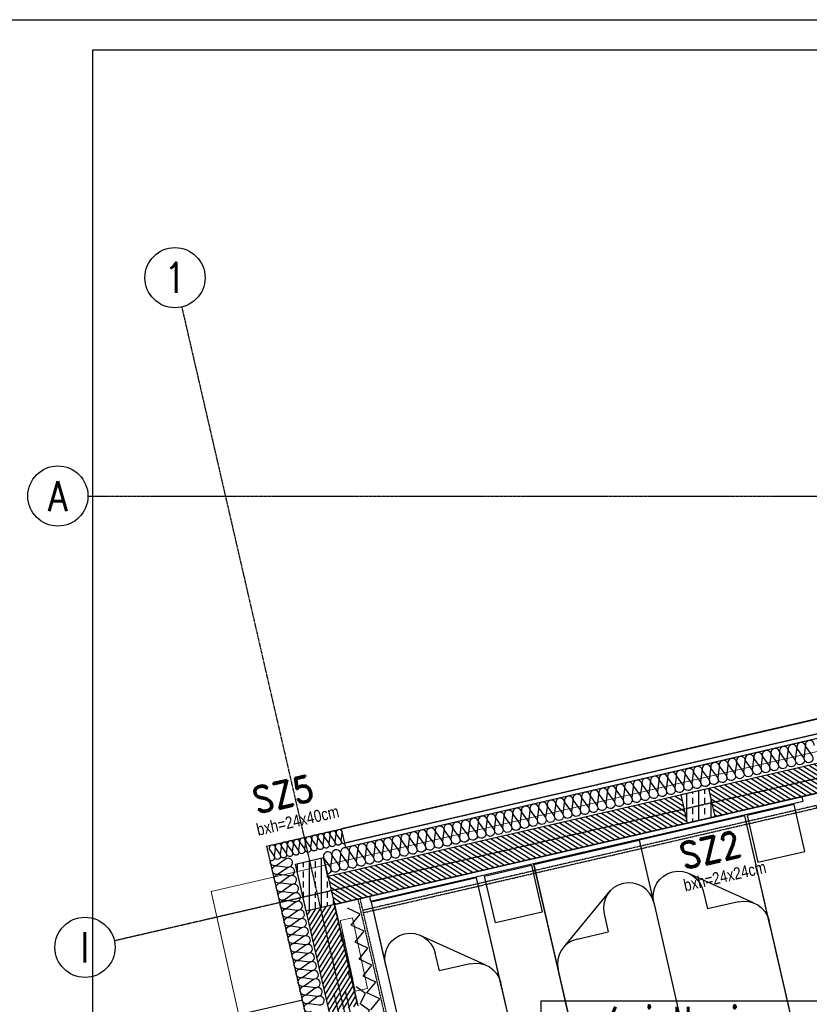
# Model space of a CAD drawing. Header units: millimetres. Extents: x 69081 to 158617, y -37521 to -9534.
# Tile 132 of 256: x 110661 to 111318, y -19071 to -18253. Entities that reach past the tile are written whole.
import ezdxf
from ezdxf.enums import TextEntityAlignment as Align

# ---------------------------------------------------------------- set-up
doc = ezdxf.new("R2010")
doc.units = ezdxf.units.MM
for name, pattern in [('DO', [0.8, 0.6, -0.1, 0, -0.1]), ('DP', [0.5, 0.3, -0.2]), ('KRESKOWA-SREDNIA', [0.2, 0.12, -0.08])]:
    doc.linetypes.add(name, pattern=pattern)
for name, color, linetype in [('0_oświetlenie', 7, 'Continuous'), ('A-----SZ', 8, 'Continuous'), ('A-BUD-MA-MATERIALY', 8, 'Continuous'), ('A-MEB', 8, 'Continuous'), ('A-OSI', 8, 'DO'), ('A-SCI', 7, 'Continuous'), ('BA_okp', 2, 'Continuous'), ('BA_TXG', 3, 'Continuous'), ('BI_sym', 7, 'Continuous'), ('BI_szr', 8, 'Continuous'), ('JS_OLKA KONSTR', 231, 'Continuous'), ('JS_PODCIĄGI', 1, 'DP'), ('Nadproża', 5, 'DO'), ('ramka', 1, 'Continuous'), ('słupy', 1, 'Continuous')]:
    doc.layers.add(name, color=color, linetype=linetype)
doc.layers.add('IS_Grzejnik', color=15, linetype='Continuous', lineweight=5)
doc.layers.add('OPIS', color=7, linetype='Continuous', lineweight=25)
doc.styles.add('BIKTBG', font='romand.shx', dxfattribs={"width": 0.9})
doc.styles.add('ROMANS', font='romans.shx', dxfattribs={"height": 1})
doc.styles.add('WYM--ROMANSSHX-08', font='ROMANS.SHX', dxfattribs={"width": 0.8})

# ---------------------------------------------------------------- blocks, each defined once
blk = doc.blocks.new('A$C19277BFE')
at = {"layer": 'A-MEB', "linetype": 'Continuous'}
for p, q in [((53.01, 90), (200, 90)), ((200, 90), (200, 0)), ((72.04, 9.16), (35.57, 56.81)), ((200, 0), (89.48, 0))]:
    blk.add_line(p, q, dxfattribs=at)
at = {"layer": 'A-MEB'}
for p in [(53.01, 47.65), (68.3, 21.18)]:
    blk.add_line(p, (68.3, 47.65), dxfattribs=at)
at = {"layer": 'A-MEB', "linetype": 'Continuous'}
blk.add_lwpolyline([(94.24, 0), (0, 0), (0, 90), (56.12, 90)], dxfattribs=at)
for centre, start in [((53.01, 68.82), 90), ((89.48, 21.18), 180)]:
    blk.add_arc(centre, 21.18, start, 270, dxfattribs=at)
blk = doc.blocks.new('enr')
blk.add_circle((0, 0), 0.5)
at = {"style": 'ROMANS', "width": 0.85}
blk.add_attdef('NR', text='', height=0.5, dxfattribs=at).set_placement((0, 0), align=Align.MIDDLE_CENTER)
blk = doc.blocks.new('osie')
at = {"layer": 'A-OSI'}
for p, q in [((16711.32, -41330.41), (17353.6, -44112.43)), ((16655.23, -41856.71), (18557.21, -41417.61)), ((16633.35, -41487.43), (20818.3, -41487.43))]:
    blk.add_line(p, q, dxfattribs=at)
at = {"layer": 'BI_sym', "xscale": 50, "yscale": 50, "zscale": 50}
for p, values in [((16705.69, -41306.05), {'NR': '1'}), ((16608.35, -41487.43), {'NR': 'A'}), ((16630.87, -41862.34), {'NR': 'I'})]:
    blk.add_blockref('enr', p, dxfattribs=at).add_auto_attribs(values)
blk = doc.blocks.new('A$C04435ce7')
at = {"layer": 'BI_szr'}
h = blk.add_hatch(dxfattribs=at)
h.set_pattern_fill('BIK_ZELBET', color=256, scale=5, angle=45, style=0)
h.set_pattern_definition([(90, (545.84, 2417.105), (-10, 2e-15), []), (90, (550.84, 2422.105), (-10, 2e-15), [5, -3.5])])
h.paths.add_polyline_path([(532.01, 2394.73), (555.39, 2400.13), (550, 2423.51), (526.61, 2418.11)])
h = blk.add_hatch(dxfattribs=at)
h.set_pattern_fill('BIK_ZELBET', color=256, scale=5, angle=45, style=0)
h.set_pattern_definition([(90, (232.005, 2356.122), (-10, 2e-15), []), (90, (237.005, 2361.122), (-10, 2e-15), [5, -3.5])])
h.paths.add_polyline_path([(206.34, 2360.59), (229.73, 2365.99), (238.72, 2327.02), (215.34, 2321.62)])
at = {"layer": 'Nadproża', "ltscale": 0.75}
for p, q in [((272.2, 2107.4), (238.46, 2253.56)), ((281.54, 2109.56), (247.79, 2255.71))]:
    blk.add_line(p, q, dxfattribs=at)
at = {"layer": 'słupy', "color": 4}
blk.add_lwpolyline([(532.01, 2394.73), (555.39, 2400.13), (550, 2423.51), (526.61, 2418.11)], close=True, dxfattribs=at)
blk.add_lwpolyline([(206.34, 2360.59), (229.73, 2365.99), (238.72, 2327.02), (215.34, 2321.62), (206.34, 2360.59)], dxfattribs=at)
at = {"layer": 'BA_TXG', "style": 'BIKTBG', "width": 0.9}
for s, p in [('SZ5', (198.5, 2407.95)), ('SZ2', (553.56, 2361.7))]:
    blk.add_text(s, height=22, rotation=13, dxfattribs=at).set_placement(p, align=Align.CENTER)
at = {"layer": 'OPIS', "char_height": 10, "width": 174.3659, "attachment_point": 3, "rotation": 13, "style": 'WYM--ROMANSSHX-08'}
for s, insert in [('{\\fArial|b0|i0|c238|p34;bxh=24x40cm}', (241.13, 2409.6)), ('{\\fArial|b0|i0|c238|p34;bxh=24x24cm}', (596.19, 2363.35))]:
    blk.add_mtext(s, dxfattribs=dict(at, insert=insert))
blk = doc.blocks.new('grzejniki pietro 2')
at = {"layer": 'A-SCI'}
blk.add_line((16865.92, -41198.28, 289.1), (16889.3, -41192.89, 289.1), dxfattribs=at)
at = {"layer": 'IS_Grzejnik', "extrusion": (0, 0, -1), "elevation": -289.1}
blk.add_lwpolyline([(-16920.17, -41323.19), (-16907.69, -41264.5), (-16917.96, -41262.31), (-16930.44, -41321)], close=True, dxfattribs=at)
at = {"layer": 'IS_Grzejnik', "elevation": 289.1}
for points in [[(16911.75, -41283.57), (16911.05, -41280.31), (16909.68, -41280.6), (16909.2, -41278.32), (16910.57, -41278.03), (16909.88, -41274.77), (16908.9, -41274.98), (16909.38, -41277.26), (16908.01, -41277.55), (16908.91, -41281.79), (16910.28, -41281.5), (16910.77, -41283.78)], [(16917.98, -41312.92), (16917.29, -41309.66), (16915.92, -41309.95), (16915.44, -41307.66), (16916.81, -41307.37), (16916.11, -41304.11), (16915.14, -41304.32), (16915.62, -41306.6), (16914.25, -41306.89), (16915.15, -41311.13), (16916.52, -41310.84), (16917.01, -41313.12)]]:
    blk.add_lwpolyline(points, close=True, dxfattribs=at)
blk = doc.blocks.new('*U2991')
for points in [[(0, 0), (0, 837), (900, 837), (900, 0)], [(30, 5), (30, 832), (895, 832), (895, 5)]]:
    blk.add_lwpolyline(points, close=True)

msp = doc.modelspace()

# ---------------------------------------------------------------- hatches: boundary and pattern name
at = {"layer": 'A-----SZ'}
h = msp.add_hatch(dxfattribs=at)
h.set_pattern_fill('ANSI31', color=256, angle=282.941373)
h.set_pattern_definition([(327.941373, (124591.9183, 14603.7745), (1.6852479, 2.6908297), [])])
h.paths.add_polyline_path([(111565.8699, -18814.8439), (111571.2448, -18838.2342), (111239.4718, -18914.8301), (111234.0969, -18891.4397)])
h = msp.add_hatch(dxfattribs=at)
h.set_pattern_fill('ANSI31', color=256, angle=282.941373)
h.set_pattern_definition([(327.941373, (124275.248, 14530.6654), (1.6852479, 2.6908297), [])])
h.paths.add_polyline_path([(111210.724, -18896.8358), (111216.0989, -18920.2262), (110922.7297, -18987.9557), (110917.3548, -18964.5654)])
h = msp.add_hatch(dxfattribs=at)
h.set_pattern_fill('ANSI31', color=256, angle=13.0000002)
h.set_pattern_definition([(58, (77490.6076, -6101.763), (-2.6925527, 1.68249366), [])])
h.paths.add_polyline_path([(110899.4286, -18993.3352), (110922.8135, -18987.9364), (110942.2465, -19072.1099), (110918.8616, -19077.5087)])

# ---------------------------------------------------------------- linework, layer by layer
at = {"layer": '0_oświetlenie', "color": 7, "lineweight": 5, "elevation": 1}
msp.add_lwpolyline([(111353.9326, -21359.284), (114660.1136, -21359.284), (114644.1136, -18638.284), (113105.1136, -18638.284), (113105.1136, -19854.284), (112602.3789, -19854.284), (112319.9319, -18630.8715), (110820.3763, -18977.0712), (111353.9326, -21359.284)], dxfattribs=at)
at = {"layer": 'A-BUD-MA-MATERIALY'}
for points in [[(111321.596, -18855.8018, 1.47258809), (111314.9764, -18857.4659), (111319.9296, -18864.3458, -1.47258809), (111313.31, -18866.0099), (111314.441, -18857.4536, 1.47258809), (111307.8214, -18859.1177), (111312.7747, -18865.9977, -1.47258809), (111306.1551, -18867.6618), (111307.2861, -18859.1055, 1.47258809), (111300.6665, -18860.7696), (111305.6197, -18867.6495, -1.47258809), (111299.0001, -18869.3136), (111300.1311, -18860.7573, 1.47258809), (111293.5115, -18862.4214), (111298.4648, -18869.3014, -1.47258809), (111291.8452, -18870.9655), (111292.9762, -18862.4092, 1.47258809), (111286.3566, -18864.0733), (111291.3098, -18870.9532, -1.47258809), (111284.6902, -18872.6173), (111285.8212, -18864.061, 1.47258809), (111279.2016, -18865.7251), (111284.1549, -18872.6051, -1.47258809), (111277.5353, -18874.2692), (111278.6663, -18865.7129, 1.47258809), (111272.0467, -18867.377), (111276.9999, -18874.2569, -1.47258809), (111270.3803, -18875.921), (111271.5113, -18867.3647, 1.47258809), (111264.8917, -18869.0288), (111269.845, -18875.9088, -1.47258809), (111263.2254, -18877.5729), (111264.3564, -18869.0166, 1.47258809), (111257.7368, -18870.6807), (111262.69, -18877.5606, -1.47258809), (111256.0705, -18879.2247), (111257.2014, -18870.6684, 1.47258809), (111250.5818, -18872.3325), (111255.5351, -18879.2124, -1.47258809), (111248.9155, -18880.8766), (111250.0465, -18872.3203, 1.47258809), (111243.4269, -18873.9844), (111248.3801, -18880.8643, -1.47258809), (111241.7606, -18882.5284), (111242.8915, -18873.9721, 1.47258809), (111236.2719, -18875.6362), (111241.2252, -18882.5161, -1.47258809), (111234.6056, -18884.1803), (111235.7366, -18875.624, 1.47258809), (111229.117, -18877.2881), (111234.0702, -18884.168, -0.55167917), (111231.7416, -18889.9266)], [(111233.9533, -18888.6122, -0.75878438), (111227.4507, -18885.8321), (111228.5816, -18877.2758, 1.47258809), (111221.9621, -18878.9399), (111226.9153, -18885.8198, -1.47258809), (111220.2957, -18887.484), (111221.4267, -18878.9277, 1.47258809), (111214.8071, -18880.5918), (111219.7604, -18887.4717, -1.47258809), (111213.1408, -18889.1358), (111214.2717, -18880.5795, 1.47258809), (111207.6522, -18882.2436), (111212.6054, -18889.1235, -1.47258809), (111205.9858, -18890.7877), (111207.1168, -18882.2314, 1.47258809), (111200.4972, -18883.8955), (111205.4505, -18890.7754, -1.47258809), (111198.8309, -18892.4395), (111199.9619, -18883.8832, 1.47258809), (111193.3423, -18885.5473), (111198.2955, -18892.4272, -1.47258809), (111191.6759, -18894.0914), (111192.8069, -18885.5351, 1.47258809), (111186.1873, -18887.1992), (111191.1406, -18894.0791, -1.47258809), (111184.521, -18895.7432), (111185.652, -18887.1869, 1.47258809), (111179.0324, -18888.851), (111183.9856, -18895.7309, -1.47258809), (111177.366, -18897.3951), (111178.497, -18888.8388, 1.47258809), (111171.8774, -18890.5029), (111176.8307, -18897.3828, -1.47258809), (111170.2111, -18899.0469), (111171.3421, -18890.4906, 1.47258809), (111164.7225, -18892.1547), (111169.6757, -18899.0346, -1.47258809), (111163.0561, -18900.6988), (111164.1871, -18892.1425, 1.47258809), (111157.5675, -18893.8066), (111162.5208, -18900.6865, -1.47258809), (111155.9012, -18902.3506), (111157.0322, -18893.7943, 1.47258809), (111150.4126, -18895.4584), (111155.3658, -18902.3383, -1.47258809), (111148.7462, -18904.0025), (111149.8772, -18895.4462, 1.47258809), (111143.2576, -18897.1103), (111148.2109, -18903.9902, -1.47258809), (111141.5913, -18905.6543), (111142.7223, -18897.098, 1.47258809), (111136.1027, -18898.7621), (111141.0559, -18905.642, -1.47258809), (111134.4363, -18907.3061), (111135.5673, -18898.7499, 1.47258809), (111128.9477, -18900.414), (111133.901, -18907.2939, -1.47258809), (111127.2814, -18908.958), (111128.4124, -18900.4017, 1.47258809), (111121.7928, -18902.0658), (111126.746, -18908.9457, -1.47258809), (111120.1265, -18910.6098), (111121.2574, -18902.0536, 1.47258809), (111114.6378, -18903.7177), (111119.5911, -18910.5976, -1.47258809), (111112.9715, -18912.2617), (111114.1025, -18903.7054, 1.47258809), (111107.4829, -18905.3695), (111112.4361, -18912.2494, -1.47258809), (111105.8166, -18913.9135), (111106.9475, -18905.3573, 1.47258809), (111100.328, -18907.0214), (111105.2812, -18913.9013, -1.47258809), (111098.6616, -18915.5654), (111099.7926, -18907.0091, 1.47258809), (111093.173, -18908.6732), (111098.1263, -18915.5531, -1.47258809), (111091.5067, -18917.2172), (111092.6376, -18908.661, 1.47258809), (111086.0181, -18910.3251), (111090.9713, -18917.205, -1.47258809), (111084.3517, -18918.8691), (111085.4827, -18910.3128, 1.47258809), (111078.8631, -18911.9769), (111083.8164, -18918.8568, -1.47258809), (111077.1968, -18920.5209), (111078.3277, -18911.9647, 1.47258809), (111071.7082, -18913.6288), (111076.6614, -18920.5087, -0.55167917), (111074.3328, -18926.2673)], [(111076.5445, -18924.9529, -0.75878438), (111070.0418, -18922.1728), (111071.1728, -18913.6165, 1.47258809), (111064.5532, -18915.2806), (111069.5065, -18922.1605, -1.47258809), (111062.8869, -18923.8246), (111064.0179, -18915.2684, 1.47258809), (111057.3983, -18916.9325), (111062.3515, -18923.8124, -1.47258809), (111055.7319, -18925.4765), (111056.8629, -18916.9202, 1.47258809), (111050.2433, -18918.5843), (111055.1966, -18925.4642, -1.47258809), (111048.577, -18927.1283), (111049.708, -18918.5721, 1.47258809), (111043.0884, -18920.2362), (111048.0416, -18927.1161, -1.47258809), (111041.422, -18928.7802), (111042.553, -18920.2239, 1.47258809), (111035.9334, -18921.888), (111040.8867, -18928.7679, -1.47258809), (111034.2671, -18930.432), (111035.3981, -18921.8758, 1.47258809), (111028.7785, -18923.5399), (111033.7317, -18930.4198, -1.47258809), (111027.1121, -18932.0839), (111028.2431, -18923.5276, 1.47258809), (111021.6235, -18925.1917), (111026.5768, -18932.0716, -1.47258809), (111019.9572, -18933.7357), (111021.0882, -18925.1794, 1.47258809), (111014.4686, -18926.8436), (111019.4218, -18933.7235, -1.47258809), (111012.8022, -18935.3876), (111013.9332, -18926.8313, 1.47258809), (111007.3136, -18928.4954), (111012.2669, -18935.3753, -1.47258809), (111005.6473, -18937.0394), (111006.7783, -18928.4831, 1.47258809), (111000.1587, -18930.1473), (111005.1119, -18937.0272, -1.47258809), (110998.4923, -18938.6913), (110999.6233, -18930.135, 1.47258809), (110993.0037, -18931.7991), (110997.957, -18938.679, -1.47258809), (110991.3374, -18940.3431), (110992.4684, -18931.7868, 1.47258809), (110985.8488, -18933.451), (110990.802, -18940.3309, -1.47258809), (110984.1825, -18941.995), (110985.3134, -18933.4387, 1.47258809), (110978.6938, -18935.1028), (110983.6471, -18941.9827, -1.47258809), (110977.0275, -18943.6468), (110978.1585, -18935.0905, 1.47258809), (110971.5389, -18936.7547), (110976.4921, -18943.6346, -1.47258809), (110969.8726, -18945.2987), (110971.0035, -18936.7424, 1.47258809), (110964.384, -18938.4065), (110969.3372, -18945.2864, -1.47258809), (110962.7176, -18946.9505), (110963.8486, -18938.3942, 1.47258809), (110957.229, -18940.0584), (110962.1823, -18946.9383, -1.47258809), (110955.5627, -18948.6024), (110956.6936, -18940.0461, 1.47258809), (110950.0741, -18941.7102), (110955.0273, -18948.5901, -1.47258809), (110948.4077, -18950.2542), (110949.5387, -18941.6979, 1.47258809), (110942.9191, -18943.3621), (110947.8724, -18950.242, -1.47258809), (110941.2528, -18951.9061), (110942.3838, -18943.3498, 1.47258809), (110935.7642, -18945.0139), (110940.7174, -18951.8938, -1.47258809), (110934.0978, -18953.5579), (110935.2288, -18945.0016, 1.47258809), (110928.6092, -18946.6658), (110933.5625, -18953.5457, -1.47258809), (110926.9429, -18955.2098), (110928.0739, -18946.6535, 1.47258809), (110921.4543, -18948.3176), (110926.4075, -18955.1975, -1.47258809), (110919.7879, -18956.8616), (110920.9189, -18948.3053, 1.47258809), (110914.2993, -18949.9695), (110919.2526, -18956.8494, -0.55167917), (110916.9239, -18962.608)], [(110931.6562, -18937.5122, -0.52350852), (110928.5016, -18934.6453), (110929.3005, -18928.6013, 1.47258809), (110924.6246, -18929.7768), (110928.1235, -18934.6366, -1.47258809), (110923.4476, -18935.8121), (110924.2465, -18929.7682, 1.47258809), (110919.5706, -18930.9436), (110923.0694, -18935.8034, -1.47258809), (110918.3935, -18936.9789), (110919.1924, -18930.935, 1.47258809), (110914.5165, -18932.1105), (110918.0154, -18936.9703, -1.47258809), (110913.3395, -18938.1457), (110914.1384, -18932.1018, 1.47258809), (110909.4625, -18933.2773), (110912.9613, -18938.1371, -1.47258809), (110908.2854, -18939.3126), (110909.0843, -18933.2686, 1.47258809), (110904.4084, -18934.4441), (110907.9073, -18939.3039, -1.47258809), (110903.2314, -18940.4794), (110904.0303, -18934.4354, 1.47258809), (110899.3544, -18935.6109), (110902.8532, -18940.4707, -1.47258809), (110898.1773, -18941.6462), (110898.9762, -18935.6023, 1.47258809), (110894.3003, -18936.7777), (110897.7991, -18941.6375, -1.47258809), (110893.1232, -18942.813), (110893.9221, -18936.7691, 1.47258809), (110889.2462, -18937.9446), (110892.7451, -18942.8044, -1.47258809), (110888.0692, -18943.9798), (110888.8681, -18937.9359, 1.47258809), (110884.1922, -18939.1114), (110887.691, -18943.9712, -1.47258809), (110883.0151, -18945.1467), (110883.814, -18939.1027, 1.47258809), (110879.1381, -18940.2782), (110882.637, -18945.138, -1.47258809), (110877.9611, -18946.3135), (110878.76, -18940.2695, 1.47258809), (110874.0841, -18941.445), (110877.5829, -18946.3048, -1.47258809), (110872.907, -18947.4803), (110873.7059, -18941.4364, 1.47258809), (110869.03, -18942.6118), (110872.5289, -18947.4716, -0.80522747), (110869.1424, -18951.2417, -0.80522747)], [(110903.3397, -19076.7515, -1.47258809), (110901.6756, -19070.1319), (110910.2319, -19071.2629, 1.47258809), (110908.5678, -19064.6433), (110901.6878, -19069.5966, -1.47258809), (110900.0237, -19062.977), (110908.58, -19064.108, 1.47258809), (110906.9159, -19057.4884), (110900.036, -19062.4416, -1.47258809), (110898.3719, -19055.822), (110906.9282, -19056.953, 1.47258809), (110905.2641, -19050.3334), (110898.3841, -19055.2867, -1.47258809), (110896.72, -19048.6671), (110905.2763, -19049.7981, 1.47258809), (110903.6122, -19043.1785), (110896.7323, -19048.1317, -1.47258809), (110895.0682, -19041.5122), (110903.6245, -19042.6431, 1.47258809), (110901.9604, -19036.0235), (110895.0804, -19040.9768, -1.47258809), (110893.4163, -19034.3572), (110901.9726, -19035.4882, 1.47258809), (110900.3085, -19028.8686), (110893.4286, -19033.8218, -1.47258809), (110891.7645, -19027.2023), (110900.3208, -19028.3332, 1.47258809), (110898.6567, -19021.7136), (110891.7767, -19026.6669, -1.47258809), (110890.1126, -19020.0473), (110898.6689, -19021.1783, 1.47258809), (110897.0048, -19014.5587), (110890.1249, -19019.512, -1.47258809), (110888.4608, -19012.8924), (110897.0171, -19014.0233, 1.47258809), (110895.353, -19007.4038), (110888.473, -19012.357, -1.47258809), (110886.8089, -19005.7374), (110895.3652, -19006.8684, 1.47258809), (110893.7011, -19000.2488), (110886.8212, -19005.2021, -1.47258809), (110885.1571, -18998.5825), (110893.7134, -18999.7134, 1.47258809), (110892.0493, -18993.0939), (110885.1693, -18998.0471, -1.47258809), (110883.5052, -18991.4275), (110892.0615, -18992.5585, 1.47258809), (110890.3974, -18985.9389), (110883.5175, -18990.8922, -1.47258809), (110881.8534, -18984.2726), (110890.4097, -18985.4036, 1.47258809), (110888.7456, -18978.784), (110881.8656, -18983.7372, -1.47258809), (110880.2015, -18977.1176), (110888.7578, -18978.2486, 1.47258809), (110887.0937, -18971.629), (110880.2138, -18976.5823, -1.47258809), (110878.5497, -18969.9627), (110887.106, -18971.0937, 1.47258809), (110885.4419, -18964.4741), (110878.5619, -18969.4273, -1.47258809), (110876.8978, -18962.8077), (110885.4541, -18963.9387, 1.47258809), (110883.79, -18957.3191), (110876.9101, -18962.2724, -1.47258809), (110875.246, -18955.6528), (110883.8023, -18956.7838, 1.47258809), (110882.1382, -18950.1642), (110875.2582, -18955.1174, -0.55167917), (110869.4996, -18952.7888)]]:
    msp.add_lwpolyline(points, format="xyb", dxfattribs=at)
at = {"layer": 'A-MEB'}
for points in [[(111312.4471, -18902.0876), (111311.5473, -18898.1902), (110952.0047, -18981.1971), (110952.9045, -18985.0946)], [(111263.9535, -18914.3096), (111088.5669, -18954.8008), (111133.5571, -19149.6748), (111308.9437, -19109.1836)], [(111040.898, -18965.806), (110953.2047, -18986.0516), (110998.1949, -19180.9256), (111085.8882, -19160.68)]]:
    msp.add_lwpolyline(points, close=True, dxfattribs=at)
at = {"layer": 'A-MEB', "linetype": 'KRESKOWA-SREDNIA'}
for points in [[(110946.9092, -18994.6891), (111323.9904, -18907.6331), (111323.5405, -18905.6843), (110946.4592, -18992.7404)], [(111044.5379, -19417.5658), (110944.2097, -18982.9967), (110942.261, -18983.4466), (111042.5892, -19418.0157)]]:
    msp.add_lwpolyline(points, dxfattribs=at)
at = {"layer": 'A-MEB'}
for points in [[(111274.9003, -18952.8345), (111313.8751, -18943.8364), (111304.877, -18904.8616), (111265.9022, -18913.8597), (111274.9003, -18952.8345)], [(111095.6162, -18994.2255), (111056.6414, -19003.2235), (111047.6433, -18964.2487), (111086.6181, -18955.2507), (111095.6162, -18994.2255)], [(110936.8114, -19005.1063), (110944.1861, -18995.993), (110933.5628, -18991.0349)], [(110940.06, -19019.1776), (110947.4348, -19010.0643), (110936.8114, -19005.1063)], [(110943.3086, -19033.249), (110950.6834, -19024.1357), (110940.06, -19019.1776)], [(110946.5573, -19047.3203), (110953.932, -19038.207), (110943.3086, -19033.249)], [(110949.8059, -19061.3916), (110957.1806, -19052.2784), (110946.5573, -19047.3203)], [(110944.1095, -19070.3434), (110948.5611, -19061.9049), (110940.8609, -19056.272)], [(110953.0545, -19075.463), (110960.4293, -19066.3497), (110949.8059, -19061.3916)], [(110947.3581, -19084.4147), (110951.8098, -19075.9763), (110944.1095, -19070.3434)]]:
    msp.add_lwpolyline(points, dxfattribs=at)
at = {"layer": 'A-SCI', "color": 4}
for p, q in [((110928.7639, -18924.9844), (111518.745, -18788.7765)), ((111563.2678, -18794.9185), (110932.3632, -18940.5743)), ((111565.8181, -18814.8558), (110917.3748, -18964.5607)), ((110922.7736, -18987.9456), (111532.7293, -18847.1263)), ((111532.7293, -18847.1263), (110922.7736, -18987.9456)), ((110866.4043, -18939.3813), (110928.7639, -18924.9844)), ((110932.3632, -18940.5743), (110928.7639, -18924.9844)), ((110890.3907, -18954.3696), (110913.7756, -18948.9708)), ((110918.8217, -19077.5179), (110890.3907, -18954.3696))]:
    msp.add_line(p, q, dxfattribs=at)
for points in [[(112303.6001, -18607.5785), (112307.1993, -18623.1684), (110932.3632, -18940.5743), (110928.7639, -18924.9844)], [(110931.4633, -18936.6768), (111521.9316, -18800.3565), (111519.2322, -18788.6641), (110928.7639, -18924.9844)], [(110941.8944, -19070.7671), (110922.7736, -18987.9456), (111532.7293, -18847.1263)], [(111532.7293, -18847.1263), (110922.7736, -18987.9456), (110942.2066, -19072.1191)], [(110866.4043, -18939.3813), (110899.7842, -19083.9657), (110911.4766, -19081.2663)], [(110917.3748, -18964.5607), (110913.7756, -18948.9708)]]:
    msp.add_lwpolyline(points, dxfattribs=at)
at = {"layer": 'BA_okp'}
msp.add_lwpolyline([(110895.2324, -19067.5694), (110792.6768, -19091.2462), (110826.4195, -19237.4017), (110929.7027, -19213.5569)], dxfattribs=at)
at = {"layer": 'JS_PODCIĄGI', "lineweight": -3}
for p, q in [((110928.7639, -18924.9844), (112303.6001, -18607.5785)), ((110928.7639, -18924.9844), (112303.6001, -18607.5785)), ((110931.4633, -18936.6768), (111521.4444, -18800.469))]:
    msp.add_line(p, q, dxfattribs=at)

# ---------------------------------------------------------------- block references
at = {"layer": 'A-MEB', "extrusion": (0, 0, -1), "zscale": -1}
for p, rotation in [((-111263.9535, -18914.3095), 257.0000000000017), ((-111040.898, -18965.8059), 257.0000000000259)]:
    msp.add_blockref('A$C19277BFE', p, dxfattribs=dict(at, rotation=rotation))
at = {"layer": 'A-MEB', "extrusion": (0, 0, -1), "xscale": -1, "zscale": -1, "rotation": 77.00000000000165}
msp.add_blockref('A$C19277BFE', (-111088.5669, -18954.8008), dxfattribs=at)
at = {"layer": 'A-SCI', "color": 4}
msp.add_blockref('osie', (94084.5456, 22838.835), dxfattribs=at)
at = {"layer": 'IS_Grzejnik'}
msp.add_blockref('grzejniki pietro 2', (94019.9764, 22263.4019, -289.1), dxfattribs=at)
at = {"layer": 'JS_OLKA KONSTR'}
msp.add_blockref('A$C04435ce7', (110684.0499, -21314.9635), dxfattribs=at)
at = {"layer": 'ramka', "ltscale": 0.01, "xscale": 5, "yscale": 5, "zscale": 5}
msp.add_blockref('*U2991', (110571.8456, -22437.8823), dxfattribs=at)

# ---------------------------------------------------------------- texts
at = {"layer": '0_oświetlenie', "linetype": 'Continuous', "insert": (111288.5376, -19072.8334, 1), "char_height": 25, "width": 378.004849, "attachment_point": 2, "style": 'WYM--ROMANSSHX-08', "bg_fill": 16, "box_fill_scale": 1.2, "bg_fill_color": 257, "bg_fill_transparency": 0}
msp.add_mtext('\\Fsimplex.shx|c238;oświetlenie wg projektu powtarzalnego wnętrz \\Pmoduł 1A', dxfattribs=at)

doc.saveas('drawing.dxf')
